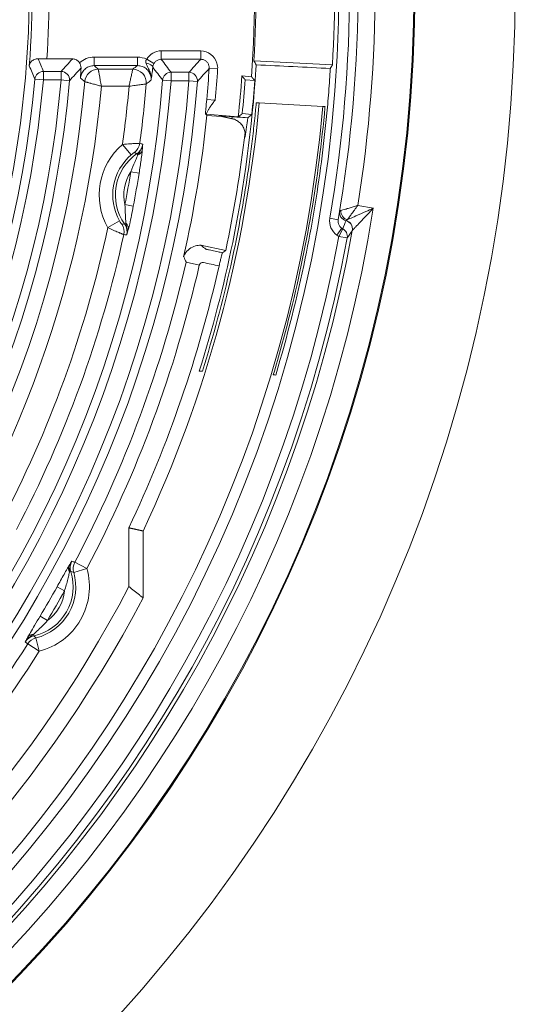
# Model space of a CAD drawing. Header units: inches. Extents: x -2.8 to 15.2, y -6.6 to 17.6.
# Tile 79 of 83: x 14.1 to 15.2, y 11.7 to 14. Entities that reach past the tile are written whole.
import ezdxf

# ---------------------------------------------------------------- set-up
doc = ezdxf.new("R2010")
doc.units = ezdxf.units.IN
doc.header["$MEASUREMENT"] = 0
doc.layers.add('Visible (ANSI)', color=7, linetype='Continuous', lineweight=18)
doc.layers.add('Visible Narrow (ANSI)', color=7, linetype='Continuous', lineweight=18)

msp = doc.modelspace()

# ---------------------------------------------------------------- linework, layer by layer
at = {"layer": 'Visible (ANSI)'}
for p, q in [((14.2016, 13.8909), (14.1422, 13.8909)), ((14.8035, 13.8773), (14.6216, 13.8864)), ((14.2613, 13.8671), (14.2613, 13.8671)), ((14.3411, 13.8671), (14.3411, 13.8671)), ((14.5938, 13.8517), (14.6161, 13.8497)), ((14.2299, 13.8383), (14.2299, 13.8383)), ((14.3725, 13.833), (14.3725, 13.833)), ((14.6237, 13.8408), (14.6014, 13.8427)), ((14.6339, 13.789), (14.6271, 13.789)), ((14.7814, 13.7812), (14.6339, 13.789)), ((14.7863, 13.7807), (14.7814, 13.7812)), ((14.5095, 13.7638), (14.5098, 13.7634)), ((14.5115, 13.7633), (14.5855, 13.7568)), ((14.5465, 13.7575), (14.513, 13.7604)), ((14.5465, 13.7575), (14.541, 13.7593)), ((14.5775, 13.7509), (14.5465, 13.7575)), ((14.5946, 13.7643), (14.6168, 13.7623)), ((14.3509, 13.672), (14.3529, 13.6691)), ((14.3621, 13.6702), (14.3621, 13.6702)), ((14.8202, 13.539), (14.8202, 13.539)), ((14.3334, 13.5069), (14.3334, 13.5069)), ((14.5565, 13.4476), (14.499, 13.4598)), ((14.5024, 13.1689), (14.4952, 13.1689)), ((14.3322, 12.6702), (14.3322, 12.8062)), ((14.3652, 12.7988), (14.3652, 12.6443)), ((14.1979, 12.7049), (14.1949, 12.704))]:
    msp.add_line(p, q, dxfattribs=at)
for radius in [3.5453, 3.3132, 3.311, 3.1369]:
    msp.add_circle((11.6816, 14.0587), radius, dxfattribs=at)
for centre, radius, start, end in [((11.6816, 14.0587), 2.4202, 333.0447, 26.9553), ((11.6816, 14.0587), 3.1813, 350.2324, 9.7676), ((11.6816, 14.0587), 2.9419, 355.9275, 4.0725), ((11.6816, 14.0587), 2.9195, 354.0654, 355.9346), ((11.6816, 14.0587), 2.9278, 354.2295, 355.7705), ((11.6816, 14.0587), 2.9501, 354.2354, 355.7646), ((11.6816, 14.0587), 3.1122, 273.7174, 354.886), ((11.6816, 14.0587), 2.9646, 334.8514, 354.7806), ((11.6816, 14.0587), 2.847, 347.3068, 353.9863), ((11.6816, 14.0587), 2.9391, 348, 353.3927), ((11.6817, 14.0587), 3.2358, 350.6909, 350.6912), ((11.6815, 14.0587), 3.2387, 350.7223, 350.7226), ((11.6816, 14.0587), 3.2359, 350.3791, 350.3793), ((11.6817, 14.0587), 3.2385, 350.4508, 350.4511), ((11.6816, 14.0587), 2.9316, 334.708, 347.2606), ((11.6816, 14.0587), 2.9922, 274.3463, 332.3525), ((11.6816, 14.0587), 3.0335, 273.814, 332.2084)]:
    msp.add_arc(centre, radius, start, end, dxfattribs=at)
for centre, major_axis, ratio, start_param, end_param in [((11.6859, 14.0587), (3.1228, 0), 0.999999, 6.225087, 6.341284), ((11.6762, 14.0587), (-2.9504, 0), 0.999998, 3.083166, 3.200019), ((14.3677, 13.8732), (0.0196, -0.0018), 0.428966, 0.048307, 1.393185), ((11.4968, 10.5359), (-0.2771, -5.2796), 0.744838, 2.294538, 2.296746), ((11.7913, 16.1487), (-0.2192, -4.1773), 0.865826, 1.03954, 1.041969), ((14.2613, 13.8356), (-0.0232, -0.0213), 0.99825, 3.970992, 5.453777), ((14.2613, 13.8356), (0.0205, 0.0239), 0.998561, 0.70857, 2.191718), ((14.3411, 13.8356), (-0.0213, 0.0232), 0.997926, 3.88619, 5.538593), ((14.3411, 13.8356), (0.0189, -0.0252), 0.998302, 0.846334, 2.49915), ((14.8629, 13.7312), (-0.322, 0.0282), 0.004251, 5.84512, 6.300379), ((14.8396, 13.5359), (-0.0194, 0.0032), 0.999217, 0, 0.004987), ((14.8396, 13.5359), (-0.0194, 0.0032), 0.999193, 0, 0.00498)]:
    msp.add_ellipse(centre, major_axis=major_axis, ratio=ratio, start_param=start_param, end_param=end_param, dxfattribs=at)
for points, knots in [([(14.122, 13.8912), (14.1191, 13.8913), (14.1164, 13.8908), (14.1108, 13.8887), (14.1082, 13.8869), (14.1035, 13.8817), (14.1021, 13.8783), (14.1016, 13.8748), (14.1016, 13.8748), (14.1016, 13.8747)], [-0.1198246, -0.1198246, -0.1198246, -0.1198246, -0.0869763, -0.0869763, -0.0484045, -0.0484045, 0, 0, 0.0005343, 0.0005343, 0.0005343, 0.0005343]), ([(14.122, 13.8912), (14.1237, 13.8912), (14.1254, 13.8911), (14.1316, 13.891), (14.1374, 13.8909), (14.1422, 13.8909)], [0.39378057, 0.39378057, 0.39378057, 0.39378057, 0.40781977, 0.40781977, 0.4449341, 0.4449341, 0.4449341, 0.4449341]), ([(14.2016, 13.8909), (14.2042, 13.8909), (14.2068, 13.8904), (14.2116, 13.8884), (14.2137, 13.887), (14.2164, 13.8842), (14.2172, 13.8833), (14.2179, 13.8822)], [0, 0, 0, 0, 0.01978574, 0.01978574, 0.03960293, 0.03960293, 0.04908707, 0.04908707, 0.04908707, 0.04908707]), ([(14.2214, 13.87), (14.2215, 13.8721), (14.2213, 13.8744), (14.2199, 13.8787), (14.2191, 13.8805), (14.2179, 13.8822)], [0, 0, 0, 0, 0.01741035, 0.01741035, 0.03131065, 0.03131065, 0.03131065, 0.03131065]), ([(14.3836, 13.8414), (14.3836, 13.8415), (14.3836, 13.8416), (14.3837, 13.8416), (14.3839, 13.8444), (14.3839, 13.8471), (14.3835, 13.8498), (14.3833, 13.8523), (14.3827, 13.8547), (14.382, 13.8571), (14.3809, 13.861), (14.3793, 13.8647), (14.3776, 13.8683), (14.3756, 13.8725), (14.3735, 13.8766), (14.372, 13.8812)], [0, 0, 0, 0, 0.005236, 0.005236, 0.005236, 0.1966, 0.1966, 0.1966, 0.372077, 0.372077, 0.372077, 0.661985, 0.661985, 0.661985, 1, 1, 1, 1]), ([(14.6269, 13.8774), (14.6267, 13.8738), (14.6265, 13.8703), (14.6175, 13.7323), (14.5995, 13.5986), (14.5519, 13.366), (14.5261, 13.2667), (14.4952, 13.1689)], [0.001, 0.001, 0.001, 0.001, 0.027968, 0.027968, 1.054017, 1.054017, 1.835686, 1.835686, 1.835686, 1.835686]), ([(14.2214, 13.87), (14.2209, 13.8616), (14.2206, 13.8544), (14.2202, 13.8474), (14.2202, 13.8472), (14.2202, 13.8466)], [-0.06204912, -0.06204912, -0.06204912, -0.06204912, 0, 0, 0.00601295, 0.00601295, 0.00601295, 0.00601295]), ([(14.7986, 13.8688), (14.7984, 13.8671), (14.7983, 13.8654), (14.7979, 13.859), (14.7976, 13.8543), (14.7967, 13.8402), (14.796, 13.8308), (14.7939, 13.8026), (14.7923, 13.7838), (14.787, 13.7276), (14.7827, 13.6902), (14.7681, 13.5782), (14.7556, 13.504), (14.7217, 13.3391), (14.6989, 13.2488), (14.6721, 13.1596)], [-2.024912, -2.024912, -2.024912, -2.024912, -2.011806, -2.011806, -1.975926, -1.975926, -1.904172, -1.904172, -1.760694, -1.760694, -1.473874, -1.473874, -0.900944, -0.900944, -0.191553, -0.191553, -0.191553, -0.191553]), ([(14.6271, 13.789), (14.6267, 13.7852), (14.6264, 13.7813), (14.6256, 13.7735), (14.6252, 13.7696), (14.624, 13.7577), (14.6232, 13.7498), (14.6207, 13.726), (14.6188, 13.7102), (14.613, 13.6628), (14.6085, 13.6312), (14.5937, 13.5369), (14.5818, 13.4743), (14.5495, 13.3301), (14.5276, 13.249), (14.5024, 13.1689)], [-2.525228, -2.525228, -2.525228, -2.525228, -2.495882, -2.495882, -2.465578, -2.465578, -2.404971, -2.404971, -2.283758, -2.283758, -2.041336, -2.041336, -1.556466, -1.556466, -0.916823, -0.916823, -0.916823, -0.916823]), ([(14.5115, 13.7633), (14.5115, 13.7633), (14.5115, 13.7633), (14.5119, 13.7644), (14.5123, 13.7654), (14.5132, 13.7675), (14.5137, 13.7685), (14.5146, 13.7704), (14.5151, 13.7714), (14.5161, 13.7732), (14.5166, 13.7741), (14.5176, 13.7758), (14.5181, 13.7767), (14.5191, 13.7783), (14.5196, 13.7791), (14.5207, 13.7807), (14.5212, 13.7815), (14.5223, 13.783), (14.5228, 13.7837), (14.5244, 13.7859), (14.5255, 13.7873), (14.5283, 13.791), (14.53, 13.7931), (14.5318, 13.7953), (14.5318, 13.7954), (14.5319, 13.7954)], [-0.09708396, -0.09708396, -0.09708396, -0.09708396, -0.09696977, -0.09696977, -0.08827735, -0.08827735, -0.07991503, -0.07991503, -0.07185024, -0.07185024, -0.06405365, -0.06405365, -0.05649782, -0.05649782, -0.04915617, -0.04915617, -0.0420022, -0.0420022, -0.03500881, -0.03500881, -0.02138371, -0.02138371, 0, 0, 0.00038915, 0.00038915, 0.00038915, 0.00038915]), ([(14.6665, 13.1603), (14.6798, 13.2046), (14.6921, 13.2492), (14.7438, 13.4532), (14.7714, 13.6153), (14.7862, 13.7794), (14.7862, 13.78), (14.7863, 13.7807)], [-1.628959, -1.628959, -1.628959, -1.628959, -1.276702, -1.276702, -0.027005, -0.027005, -0.022332, -0.022332, -0.022332, -0.022332]), ([(14.5115, 13.7633), (14.5111, 13.7633), (14.5108, 13.7634), (14.5099, 13.7636), (14.5096, 13.7637), (14.5095, 13.7638)], [-5.59484903, -5.59484903, -5.59484903, -5.59484903, -5.56230483, -5.56230483, -5.49720181, -5.49720181, -5.49720181, -5.49720181]), ([(14.5712, 13.7529), (14.5748, 13.7521), (14.5784, 13.7507), (14.5849, 13.747), (14.5879, 13.7447), (14.5931, 13.7394), (14.5954, 13.7363), (14.5989, 13.7297), (14.6001, 13.7261), (14.6016, 13.7188), (14.6019, 13.715), (14.6015, 13.7113)], [-1.072457, -1.072457, -1.072457, -1.072457, -0.787039, -0.787039, -0.501621, -0.501621, -0.216202, -0.216202, 0.069216, 0.069216, 0.354635, 0.354635, 0.354635, 0.354635]), ([(14.5714, 13.7573), (14.5716, 13.7573), (14.5717, 13.7573), (14.5763, 13.7569), (14.5809, 13.7566), (14.5849, 13.7563), (14.5854, 13.7563), (14.5859, 13.7563), (14.5924, 13.7558), (14.5995, 13.7553), (14.6076, 13.7547)], [0.3267092, 0.3267092, 0.3267092, 0.3267092, 0.3293388, 0.3293388, 0.3970317, 0.3970317, 0.3970317, 0.4048871, 0.4048871, 0.5042933, 0.5042933, 0.5042933, 0.5042933]), ([(14.6076, 13.7547), (14.6066, 13.7465), (14.6057, 13.7394), (14.6038, 13.7256), (14.6028, 13.7186), (14.6016, 13.7111), (14.6015, 13.7105), (14.6014, 13.7099)], [0.051856, 0.051856, 0.051856, 0.051856, 0.1050168, 0.1050168, 0.1753247, 0.1753247, 0.1809013, 0.1809013, 0.1809013, 0.1809013]), ([(14.3174, 13.6932), (14.3238, 13.6937), (14.3302, 13.6942), (14.336, 13.6946), (14.3398, 13.6948), (14.3435, 13.695), (14.3466, 13.6952), (14.3493, 13.6953), (14.3516, 13.6954), (14.3533, 13.6955), (14.3548, 13.6956), (14.3559, 13.6956), (14.3566, 13.6957), (14.3571, 13.6957), (14.3573, 13.6957), (14.3574, 13.6957)], [0, 0, 0, 0, 0.319017, 0.319017, 0.319017, 0.534638, 0.534638, 0.534638, 0.722892, 0.722892, 0.722892, 0.888264, 0.888264, 0.888264, 1, 1, 1, 1]), ([(14.3509, 13.672), (14.3543, 13.6743), (14.3573, 13.6774), (14.3595, 13.6809), (14.3614, 13.6839), (14.3628, 13.6872), (14.3636, 13.6906), (14.3639, 13.6916), (14.3641, 13.6926), (14.3642, 13.6936)], [0, 0, 0, 0, 0.4787, 0.4787, 0.4787, 0.884603, 0.884603, 0.884603, 1, 1, 1, 1]), ([(14.6015, 13.7113), (14.6015, 13.7113), (14.6015, 13.7112), (14.6015, 13.7107), (14.6015, 13.7104), (14.6014, 13.7099)], [-0.000404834, -0.000404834, -0.000404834, -0.000404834, 0, 0, 0.005288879, 0.005288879, 0.005288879, 0.005288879]), ([(14.3202, 13.4846), (14.3201, 13.4846), (14.3195, 13.4848), (14.3186, 13.4852), (14.3177, 13.4856), (14.3164, 13.4861), (14.3148, 13.4868), (14.3128, 13.4876), (14.3101, 13.4887), (14.3072, 13.49), (14.3005, 13.4929), (14.2919, 13.4967), (14.2834, 13.5006)], [0, 0, 0, 0, 0.171242, 0.171242, 0.171242, 0.332768, 0.332768, 0.332768, 0.535362, 0.535362, 0.535362, 1, 1, 1, 1]), ([(14.4591, 13.4331), (14.4599, 13.4353), (14.4608, 13.4374), (14.4647, 13.4441), (14.4682, 13.4481), (14.4766, 13.4546), (14.4814, 13.457), (14.4906, 13.4595), (14.4948, 13.46), (14.499, 13.4598)], [-2.094413, -2.094413, -2.094413, -2.094413, -1.942021, -1.942021, -1.594527, -1.594527, -1.250015, -1.250015, -0.976312, -0.976312, -0.976312, -0.976312]), ([(14.499, 13.4598), (14.5035, 13.4561), (14.5073, 13.4533), (14.5107, 13.4509), (14.5108, 13.4508), (14.5109, 13.4507), (14.5109, 13.4507), (14.511, 13.4507), (14.511, 13.4507), (14.511, 13.4506), (14.511, 13.4506), (14.511, 13.4506), (14.511, 13.4506), (14.511, 13.4506), (14.511, 13.4506), (14.511, 13.4506), (14.511, 13.4506), (14.511, 13.4506), (14.511, 13.4506), (14.511, 13.4506), (14.511, 13.4506), (14.5111, 13.4506), (14.5111, 13.4506), (14.5112, 13.4506), (14.5112, 13.4506), (14.5114, 13.4505), (14.5115, 13.4505), (14.512, 13.4504), (14.5125, 13.4503), (14.5134, 13.4501), (14.5139, 13.45), (14.5155, 13.4496), (14.5169, 13.4493), (14.5203, 13.4486), (14.5228, 13.448), (14.5295, 13.4466), (14.5343, 13.4455), (14.5419, 13.4439), (14.5453, 13.4432), (14.5487, 13.4425)], [1.377736, 1.377736, 1.377736, 1.377736, 2.073082, 2.073082, 2.087156, 2.087156, 2.092491, 2.092491, 2.100147, 2.100147, 2.102837, 2.102837, 2.10351, 2.10351, 2.104007, 2.104007, 2.104412, 2.104412, 2.105042, 2.105042, 2.10573, 2.10573, 2.10782, 2.10782, 2.110575, 2.110575, 2.117068, 2.117068, 2.13677, 2.13677, 2.155997, 2.155997, 2.207012, 2.207012, 2.302757, 2.302757, 2.489778, 2.489778, 2.627102, 2.627102, 2.627102, 2.627102]), ([(14.5487, 13.4425), (14.5485, 13.4422), (14.5483, 13.4417), (14.5476, 13.4395), (14.5471, 13.4374), (14.5458, 13.4325), (14.5452, 13.4299), (14.5438, 13.424), (14.543, 13.4206), (14.5418, 13.4154), (14.5414, 13.4139), (14.541, 13.4122)], [0.73393482, 0.73393482, 0.73393482, 0.73393482, 0.74313455, 0.74313455, 0.75823665, 0.75823665, 0.77096606, 0.77096606, 0.78467441, 0.78467441, 0.79169628, 0.79169628, 0.79169628, 0.79169628]), ([(14.4591, 13.4331), (14.4612, 13.4291), (14.463, 13.425), (14.4646, 13.4211), (14.4646, 13.421), (14.4646, 13.4209)], [-0.4050124, -0.4050124, -0.4050124, -0.4050124, 0, 0, 0.009209, 0.009209, 0.009209, 0.009209]), ([(14.6721, 13.1596), (14.6709, 13.1598), (14.6696, 13.1599), (14.6677, 13.1602), (14.6671, 13.1602), (14.6665, 13.1603)], [-0.7276823, -0.7276823, -0.7276823, -0.7276823, -0.3622689, -0.3622689, -0.1813392, -0.1813392, -0.1813392, -0.1813392]), ([(14.2001, 12.7291), (14.1998, 12.7286), (14.1995, 12.728), (14.1992, 12.7275), (14.1978, 12.7243), (14.1969, 12.7208), (14.1966, 12.7173), (14.1962, 12.7131), (14.1966, 12.7089), (14.1979, 12.7049)], [0, 0, 0, 0, 0.0732278, 0.0732278, 0.0732278, 0.4987201, 0.4987201, 0.4987201, 1, 1, 1, 1])]:
    msp.add_open_spline(points, degree=3, knots=knots, dxfattribs=at)
for points, degree in [([(14.7986, 13.8688), (14.7413, 13.8717), (14.6841, 13.8745), (14.6269, 13.8774)], 3), ([(14.5938, 13.8517), (14.5976, 13.8472), (14.6014, 13.8427)], 2), ([(14.6161, 13.8497), (14.6199, 13.8453), (14.6237, 13.8408)], 2), ([(14.5946, 13.7643), (14.5901, 13.7605), (14.5855, 13.7568)], 2), ([(14.6078, 13.7549), (14.6123, 13.7586), (14.6168, 13.7623)], 2), ([(14.5712, 13.7529), (14.571, 13.753), (14.5708, 13.753), (14.5705, 13.7531)], 3), ([(14.6078, 13.7549), (14.6077, 13.7548), (14.6076, 13.7547)], 2), ([(14.3529, 13.6691), (14.3583, 13.6762), (14.3631, 13.6845), (14.3642, 13.6936)], 3), ([(14.3548, 13.6717), (14.3537, 13.6719), (14.3526, 13.6722), (14.3515, 13.6724)], 3), ([(14.5487, 13.4425), (14.5526, 13.445), (14.5565, 13.4476)], 2), ([(14.2001, 12.7291), (14.1959, 12.7215), (14.1947, 12.7125), (14.1949, 12.704)], 3), ([(14.197, 12.7084), (14.1963, 12.7087), (14.1956, 12.709), (14.195, 12.7093)], 3), ([(14.1114, 12.5594), (14.104, 12.5553), (14.0968, 12.5499), (14.0923, 12.5424)], 3)]:
    msp.add_open_spline(points, degree=degree, dxfattribs=at)
for points, weights in [([(14.5098, 13.7634), (14.511, 13.7623), (14.5121, 13.7612)], [1, 1.00000004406, 1.00000001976]), ([(14.513, 13.7604), (14.5125, 13.7608), (14.5121, 13.7612)], [1.00000008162, 1.00000005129, 1.00000001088]), ([(14.3652, 12.6443), (14.3485, 12.6573), (14.3322, 12.6702)], [1.00000000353, 1.00003903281, 1])]:
    msp.add_rational_spline(points, weights, degree=2, dxfattribs=at)
msp.add_rational_spline([(14.3322, 12.8062), (14.3419, 12.804), (14.3516, 12.8019), (14.3549, 12.8011), (14.3583, 12.8004), (14.3618, 12.7996), (14.3652, 12.7988)], [1, 1, 1, 1.00000000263, 1, 0.999999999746, 1.0000000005], degree=2, knots=[0, 0, 0, 1.409996, 1.409996, 1.901943, 1.901943, 2.399352, 2.399352, 2.399352], dxfattribs=at)
at = {"layer": 'Visible Narrow (ANSI)'}
for p, q in [((14.2516, 13.8951), (14.3522, 13.8951)), ((14.2516, 13.8951), (14.2516, 13.8754)), ((14.3522, 13.8951), (14.3522, 13.8754)), ((14.4071, 13.9096), (14.4071, 13.89)), ((14.4071, 13.9096), (14.4984, 13.9096)), ((14.4984, 13.9096), (14.4984, 13.89)), ((14.3522, 13.8754), (14.2516, 13.8754)), ((14.3734, 13.8905), (14.3903, 13.8804)), ((14.4984, 13.89), (14.4071, 13.89)), ((14.1342, 13.8423), (14.1342, 13.862)), ((14.1342, 13.862), (14.1751, 13.862)), ((14.1751, 13.8423), (14.1751, 13.862)), ((14.2613, 13.8671), (14.3411, 13.8671)), ((14.43, 13.8403), (14.43, 13.8599)), ((14.43, 13.8599), (14.4712, 13.8599)), ((14.4712, 13.8403), (14.4712, 13.8599)), ((14.5377, 13.8677), (14.518, 13.869)), ((14.1146, 13.8441), (14.1342, 13.8423)), ((14.1751, 13.8423), (14.1342, 13.8423)), ((14.1751, 13.8423), (14.1947, 13.8406)), ((14.3326, 13.8277), (14.2685, 13.8277)), ((14.43, 13.8403), (14.4104, 13.8418)), ((14.4712, 13.8403), (14.43, 13.8403)), ((14.4908, 13.8387), (14.4712, 13.8403)), ((14.5319, 13.7955), (14.5123, 13.7973)), ((14.541, 13.7593), (14.5705, 13.7531)), ((14.5705, 13.7531), (14.5714, 13.7573)), ((14.3174, 13.6932), (14.3378, 13.6693)), ((14.3364, 13.6296), (14.3559, 13.6265)), ((14.3231, 13.5538), (14.3424, 13.5501)), ((14.8622, 13.552), (14.8982, 13.5456)), ((14.2834, 13.5006), (14.3108, 13.5161)), ((14.3222, 13.5091), (14.325, 13.5111)), ((14.7974, 13.5223), (14.8168, 13.519)), ((14.8349, 13.5168), (14.8349, 13.5168)), ((14.814, 13.4831), (14.8251, 13.4993)), ((14.8183, 13.4805), (14.8272, 13.498)), ((14.8377, 13.4769), (14.8183, 13.4805)), ((14.4953, 13.4139), (14.4646, 13.4209)), ((14.2348, 12.7118), (14.2045, 12.7032)), ((14.2348, 12.7118), (14.207, 12.7265)), ((14.166, 12.6699), (14.1832, 12.6603)), ((14.1265, 12.6015), (14.1434, 12.5915)), ((14.1121, 12.5564), (14.1114, 12.5594)), ((14.1169, 12.5515), (14.1246, 12.521)), ((14.1246, 12.521), (14.098, 12.5377))]:
    msp.add_line(p, q, dxfattribs=at)
for centre, radius, start, end in [((11.6816, 14.0587), 3.1616, 350.2324, 9.7676), ((11.6816, 14.0587), 3.2207, 350.9488, 9.0512), ((11.6816, 14.0587), 2.427, 355.6538, 4.3462), ((11.6816, 14.0587), 2.4663, 356.1003, 3.4649), ((11.6816, 14.0587), 2.8428, 354.7243, 356.1737), ((11.6816, 14.0587), 2.8624, 354.7227, 356.1737), ((11.6816, 14.0587), 2.4424, 275.0408, 354.9592), ((11.6816, 14.0587), 2.4621, 275.0408, 354.9592), ((11.6816, 14.0587), 2.5028, 274.9586, 355.0414), ((11.6816, 14.0587), 2.7374, 274.5434, 355.4566), ((11.6816, 14.0587), 2.5225, 274.9586, 355.0414), ((11.6816, 14.0587), 2.757, 274.5434, 355.4566), ((11.6816, 14.0587), 2.7981, 274.4766, 355.5234), ((11.6816, 14.0587), 2.8178, 274.4766, 355.5234), ((11.6816, 14.0587), 2.5578, 274.9421, 355.0579), ((11.6816, 14.0587), 2.5972, 292.8619, 354.8987), ((11.6816, 14.0587), 2.661, 352.1061, 355.0213), ((11.6816, 14.0587), 2.7003, 352.2742, 355.2055), ((14.417, 13.5763), 0.1536, 130.4437, 209.5563), ((14.417, 13.5763), 0.1221, 130.4437, 209.5563), ((14.417, 13.5763), 0.1162, 124.6552, 215.3448), ((14.417, 13.5763), 0.0966, 146.5163, 193.4837), ((11.6816, 14.0587), 2.6893, 349.1801, 350.8199), ((11.6816, 14.0587), 2.7089, 349.1801, 350.8199), ((11.6816, 14.0587), 3.2572, 189.063, 350.937), ((11.6816, 14.0587), 3.2178, 190.1019, 349.8981), ((11.6816, 14.0587), 2.661, 332.1061, 347.8939), ((11.6816, 14.0587), 2.7003, 332.2742, 347.7258), ((11.6816, 14.0587), 3.2092, 190.4436, 349.5564), ((11.6816, 14.0587), 3.1895, 190.4436, 349.5564), ((14.8362, 13.5155), 0.0393, 235.6005, 242.9436), ((11.6816, 14.0587), 2.8551, 332.1876, 347.0925), ((11.6816, 14.0587), 2.8866, 332.1876, 347.0925), ((14.0871, 12.6699), 0.1536, 284.1473, 15.8527), ((14.0871, 12.6699), 0.1162, 282.4459, 17.5541), ((14.0871, 12.6699), 0.1221, 284.1473, 15.8527), ((11.6816, 14.0587), 2.8462, 329.2058, 330.7942), ((14.0871, 12.6699), 0.0966, 305.7094, 354.2906), ((11.6816, 14.0587), 2.8659, 329.2058, 330.7942), ((11.6816, 14.0587), 2.8551, 312.1876, 327.8124), ((11.6816, 14.0587), 2.8866, 312.1876, 327.8124)]:
    msp.add_arc(centre, radius, start, end, dxfattribs=at)
for centre, major_axis, ratio, start_param, end_param in [((14.35, 13.8306), (-0.0099, -0.0638), 0.877309, 2.893313, 3.277206), ((12.2946, 12.8376), (-0.5986, 2.5874), 0.771072, 4.928822, 4.941493), ((11.6816, 12.5108), (0, -3.1372), 0.866223, 2.016065, 2.026416), ((12.4357, 8.9493), (-0.8547, 6.4229), 0.569031, 5.499443, 5.506641), ((11.6816, 7.0662), (0, -8.4169), 0.553122, 2.51011, 2.516178), ((11.6816, 22.1931), (0, 9.7405), 0.553122, 3.685831, 3.691755), ((14.1342, 13.8423), (0.0182, 0.0075), 0.998396, 1.179367, 2.660959), ((14.1751, 13.8423), (0.0145, -0.0134), 0.997466, 0.660057, 2.314905), ((14.43, 13.8403), (0.0157, 0.0119), 0.997848, 0.924335, 2.413728), ((14.4712, 13.8403), (0.0145, -0.0133), 0.997489, 0.663552, 2.310009), ((12.264, 20.436), (-0.723, -7.9858), 0.577446, 0.652839, 0.659496), ((14.3262, 13.6999), (0.0087, 0.0303), 0.999028, 4.055245, 4.857001), ((-5.9367, -132.4601), (20.2543, 146.1643), 0.043638, 6.275794, 6.276879), ((-38.6289, -111.5249), (52.9766, 125.1982), 0.040937, 6.282567, 6.283743), ((14.3437, 13.6824), (0.0196, -0.0018), 0.741057, 5.267724, 6.218176), ((14.8397, 13.536), (0.0125, -0.0152), 0.998703, 3.861335, 5.353381), ((14.8396, 13.5359), (-0.0194, 0.0032), 0.999217, 0.004987, 1.492778), ((14.8396, 13.5359), (-0.0194, 0.0032), 0.999193, 0.00498, 1.493085), ((14.8591, 13.5327), (-0.0389, 0.0064), 0.019507, 6.249623, 6.283179), ((14.8411, 13.5371), (-0.0114, 0.0161), 0.88157, 0.854564, 2.286927), ((14.886, 13.5593), (-0.0661, -0.0201), 0.000895, 0.302889, 0.667449), ((7.3573, 149.2758), (6.9614, -135.7669), 0.040937, 6.282628, 6.283803), ((14.2895, 13.4913), (0.0022, 0.0314), 0.999028, 4.567777, 5.369533), ((14.3118, 13.5018), (0.019, -0.005), 0.741057, 0.06501, 1.015461), ((14.8302, 13.4978), (0.0113, -0.0161), 0.998528, 0.786154, 2.290262), ((14.8302, 13.4977), (0.0162, -0.0112), 0.999111, 0.42682, 1.931172), ((45.2382, 157.7671), (-30.9583, -144.2769), 0.043638, 0.006306, 0.007392), ((15.2419, 14.2), (0.4157, 0.7014), 0.155087, 3.131331, 3.151242), ((14.8183, 13.4805), (0.0162, -0.0112), 0.999107, 0.425796, 1.706126), ((12.7025, 15.2762), (-1.4647, -3.1431), 0.795059, 1.358984, 1.365095), ((14.2107, 12.709), (-0.0169, 0.0101), 0.75705, 0.066812, 0.98132), ((-55.8114, -119.5438), (70.0471, 132.2571), 0.043611, 0.004846, 0.005966), ((14.2348, 12.7118), (0.0115, 0.0293), 0.999037, 1.460654, 2.222184), ((-17.7653, -118.2846), (31.9634, 130.9895), 0.040796, 6.281986, 6.283227), ((14.1246, 12.521), (0.0196, 0.0246), 0.999037, 0.919409, 1.680938), ((14.115, 12.5433), (-0.0172, 0.0095), 0.75705, 5.301865, 6.216374), ((111.5708, 105.7321), (-97.4585, -93.1759), 0.040796, 6.283144, 6.284385), ((93.6383, 139.3106), (-79.5144, -126.7911), 0.043611, 6.277219, 6.27834)]:
    msp.add_ellipse(centre, major_axis=major_axis, ratio=ratio, start_param=start_param, end_param=end_param, dxfattribs=at)
for points in [[(14.2516, 13.8951), (14.2388, 13.8951), (14.227, 13.8902), (14.2179, 13.8822)], [(14.3734, 13.8904), (14.3803, 13.902), (14.3937, 13.9096), (14.4071, 13.9096)], [(14.2516, 13.8754), (14.2548, 13.8726), (14.2581, 13.8699), (14.2613, 13.8671)], [(14.3411, 13.8671), (14.3448, 13.8699), (14.3485, 13.8726), (14.3522, 13.8754)], [(14.5095, 13.7638), (14.5095, 13.7638), (14.5095, 13.7638), (14.5095, 13.7638)], [(14.3642, 13.6936), (14.364, 13.6896), (14.3637, 13.6852), (14.3632, 13.6796)], [(14.3273, 13.4842), (14.3294, 13.4932), (14.3277, 13.5026), (14.325, 13.5111)], [(14.814, 13.4831), (14.8015, 13.4916), (14.7949, 13.5076), (14.7974, 13.5223)], [(14.8349, 13.5168), (14.8324, 13.5107), (14.8299, 13.5045), (14.8272, 13.498)], [(14.8349, 13.5169), (14.8349, 13.5168), (14.8349, 13.5168), (14.8349, 13.5168)], [(14.3311, 13.4977), (14.3297, 13.4923), (14.3284, 13.4881), (14.3273, 13.4842)], [(14.8496, 13.4943), (14.8496, 13.4943), (14.8496, 13.4943), (14.8496, 13.4943)]]:
    msp.add_open_spline(points, degree=3, dxfattribs=at)
for points, knots in [([(14.4984, 13.9096), (14.5153, 13.9096), (14.5313, 13.8974), (14.5361, 13.8813), (14.5374, 13.8769), (14.538, 13.8722), (14.5377, 13.8677)], [0, 0, 0, 0, 0.784853, 0.784853, 0.784853, 1, 1, 1, 1]), ([(14.2016, 13.8909), (14.2015, 13.8908), (14.2014, 13.8907), (14.2013, 13.8906), (14.1925, 13.881), (14.1838, 13.8715), (14.1751, 13.862)], [-1.012716, -1.012716, -1.012716, -1.012716, -1, -1, -1, 0, 0, 0, 0]), ([(14.2516, 13.8754), (14.248, 13.8754), (14.2445, 13.8748), (14.2411, 13.8736), (14.2378, 13.8725), (14.2346, 13.8707), (14.2319, 13.8685), (14.2291, 13.8663), (14.2267, 13.8636), (14.2248, 13.8606), (14.223, 13.8576), (14.2216, 13.8543), (14.2208, 13.8508), (14.2205, 13.8494), (14.2203, 13.848), (14.2202, 13.8466)], [0, 0, 0, 0, 0.227258, 0.227258, 0.227258, 0.454381, 0.454381, 0.454381, 0.681235, 0.681235, 0.681235, 0.90801, 0.90801, 0.90801, 1, 1, 1, 1]), ([(14.3836, 13.8414), (14.3839, 13.8446), (14.3837, 13.8478), (14.383, 13.8508), (14.3822, 13.8543), (14.3808, 13.8576), (14.379, 13.8606), (14.3771, 13.8636), (14.3747, 13.8663), (14.3719, 13.8685), (14.3692, 13.8707), (14.366, 13.8725), (14.3627, 13.8736), (14.3594, 13.8748), (14.3558, 13.8754), (14.3522, 13.8754)], [0, 0, 0, 0, 0.182225, 0.182225, 0.182225, 0.386362, 0.386362, 0.386362, 0.590645, 0.590645, 0.590645, 0.795246, 0.795246, 0.795246, 1, 1, 1, 1]), ([(14.372, 13.8812), (14.3719, 13.8813), (14.3719, 13.8814), (14.3718, 13.8816), (14.3717, 13.8821), (14.3715, 13.8826), (14.3715, 13.8831), (14.3713, 13.8841), (14.3713, 13.8851), (14.3715, 13.8861), (14.3716, 13.8869), (14.3718, 13.8877), (14.3721, 13.8884), (14.3725, 13.8891), (14.3729, 13.8898), (14.3734, 13.8904)], [0.0000164, 0.0000164, 0.0000164, 0.0000164, 0.0435406, 0.0435406, 0.0435406, 0.2083494, 0.2083494, 0.2083494, 0.5190515, 0.5190515, 0.5190515, 0.7557673, 0.7557673, 0.7557673, 1, 1, 1, 1]), ([(14.3874, 13.8719), (14.3868, 13.8658), (14.3862, 13.8603), (14.3857, 13.8557), (14.3856, 13.8551), (14.3855, 13.8546), (14.3855, 13.854), (14.3852, 13.8518), (14.3849, 13.8499), (14.3847, 13.8481), (14.3843, 13.8457), (14.384, 13.8435), (14.3836, 13.8414)], [0, 0, 0, 0, 0.442639, 0.442639, 0.442639, 0.500275, 0.500275, 0.500275, 0.716454, 0.716454, 0.716454, 1, 1, 1, 1]), ([(14.3903, 13.8804), (14.3886, 13.8776), (14.3877, 13.8746), (14.3874, 13.8722), (14.3874, 13.8721), (14.3874, 13.872), (14.3874, 13.8719)], [0, 0, 0, 0, 0.959346, 0.959346, 0.959346, 1, 1, 1, 1]), ([(14.4071, 13.89), (14.4049, 13.89), (14.4027, 13.8896), (14.4006, 13.8889), (14.3986, 13.8881), (14.3966, 13.887), (14.3949, 13.8857), (14.393, 13.8842), (14.3915, 13.8824), (14.3903, 13.8804)], [0, 0, 0, 0, 0.327351, 0.327351, 0.327351, 0.65432, 0.65432, 0.65432, 1, 1, 1, 1]), ([(14.518, 13.869), (14.5182, 13.8712), (14.518, 13.8734), (14.5174, 13.8756), (14.5168, 13.8777), (14.5158, 13.8797), (14.5146, 13.8816), (14.5133, 13.8834), (14.5117, 13.885), (14.51, 13.8863), (14.5082, 13.8875), (14.5061, 13.8885), (14.504, 13.8892), (14.5022, 13.8897), (14.5003, 13.89), (14.4984, 13.89)], [0, 0, 0, 0, 0.206747, 0.206747, 0.206747, 0.413073, 0.413073, 0.413073, 0.618848, 0.618848, 0.618848, 0.82449, 0.82449, 0.82449, 1, 1, 1, 1]), ([(14.2214, 13.87), (14.2212, 13.8698), (14.221, 13.8696), (14.2209, 13.8694), (14.2122, 13.8598), (14.2034, 13.8502), (14.1947, 13.8406)], [-1.018667, -1.018667, -1.018667, -1.018667, -1, -1, -1, 0, 0, 0, 0]), ([(14.2613, 13.8671), (14.2613, 13.8669), (14.2614, 13.8662), (14.2617, 13.8651), (14.2618, 13.8644), (14.2619, 13.8636), (14.2621, 13.8626), (14.2622, 13.862), (14.2623, 13.8614), (14.2625, 13.8607), (14.2629, 13.8586), (14.2633, 13.8559), (14.2639, 13.8529), (14.264, 13.8525), (14.264, 13.8522), (14.2641, 13.8518), (14.2647, 13.8486), (14.2653, 13.845), (14.266, 13.8412), (14.2668, 13.8369), (14.2677, 13.8323), (14.2685, 13.8277)], [0, 0, 0, 0, 0.179565, 0.179565, 0.179565, 0.286126, 0.286126, 0.286126, 0.348055, 0.348055, 0.348055, 0.543711, 0.543711, 0.543711, 0.567, 0.567, 0.567, 0.770454, 0.770454, 0.770454, 1, 1, 1, 1]), ([(14.3411, 13.8671), (14.3411, 13.8669), (14.341, 13.8663), (14.3407, 13.8652), (14.3406, 13.8645), (14.3403, 13.8635), (14.3401, 13.8622), (14.34, 13.8619), (14.3399, 13.8616), (14.3399, 13.8613), (14.3394, 13.8591), (14.3388, 13.8562), (14.338, 13.8529), (14.338, 13.8527), (14.338, 13.8525), (14.3379, 13.8523), (14.3372, 13.8492), (14.3365, 13.8457), (14.3357, 13.8419), (14.3354, 13.8406), (14.3351, 13.8392), (14.3347, 13.8378), (14.334, 13.8345), (14.3333, 13.8311), (14.3326, 13.8277)], [0, 0, 0, 0, 0.1706036, 0.1706036, 0.1706036, 0.2971188, 0.2971188, 0.2971188, 0.328131, 0.328131, 0.328131, 0.5425837, 0.5425837, 0.5425837, 0.5549636, 0.5549636, 0.5549636, 0.7563994, 0.7563994, 0.7563994, 0.8294726, 0.8294726, 0.8294726, 1, 1, 1, 1]), ([(14.2299, 13.8383), (14.2296, 13.8386), (14.2293, 13.8389), (14.2289, 13.8392), (14.226, 13.8416), (14.2231, 13.8441), (14.2202, 13.8466)], [0, 0, 0, 0, 0.105479, 0.105479, 0.105479, 1, 1, 1, 1]), ([(14.2685, 13.8277), (14.2654, 13.8286), (14.2622, 13.8295), (14.2592, 13.8303), (14.2579, 13.8307), (14.2566, 13.831), (14.2553, 13.8314), (14.2516, 13.8324), (14.248, 13.8334), (14.2449, 13.8342), (14.2445, 13.8343), (14.2442, 13.8344), (14.2438, 13.8345), (14.2409, 13.8353), (14.2383, 13.836), (14.2362, 13.8366), (14.2355, 13.8368), (14.2349, 13.837), (14.2343, 13.8371), (14.2334, 13.8374), (14.2325, 13.8376), (14.2319, 13.8378), (14.2308, 13.8381), (14.2301, 13.8383), (14.2299, 13.8383)], [0, 0, 0, 0, 0.1605782, 0.1605782, 0.1605782, 0.2295482, 0.2295482, 0.2295482, 0.4329938, 0.4329938, 0.4329938, 0.4562816, 0.4562816, 0.4562816, 0.6519299, 0.6519299, 0.6519299, 0.7138578, 0.7138578, 0.7138578, 0.820422, 0.820422, 0.820422, 0.9999999, 0.9999999, 0.9999999, 0.9999999]), ([(14.3725, 13.833), (14.3723, 13.8329), (14.3717, 13.8329), (14.3706, 13.8327), (14.3699, 13.8326), (14.3688, 13.8325), (14.3676, 13.8323), (14.3673, 13.8323), (14.367, 13.8322), (14.3666, 13.8322), (14.3643, 13.8319), (14.3614, 13.8315), (14.3581, 13.8311), (14.3579, 13.831), (14.3577, 13.831), (14.3575, 13.831), (14.3543, 13.8306), (14.3508, 13.8301), (14.347, 13.8296), (14.3424, 13.829), (14.3374, 13.8284), (14.3326, 13.8277)], [0.0000001, 0.0000001, 0.0000001, 0.0000001, 0.170587, 0.170587, 0.170587, 0.2970971, 0.2970971, 0.2970971, 0.3281094, 0.3281094, 0.3281094, 0.5425738, 0.5425738, 0.5425738, 0.5549546, 0.5549546, 0.5549546, 0.756402, 0.756402, 0.756402, 1, 1, 1, 1]), ([(14.3836, 13.8414), (14.3829, 13.8409), (14.3823, 13.8404), (14.3816, 13.8399), (14.3786, 13.8376), (14.3755, 13.8353), (14.3725, 13.833)], [0, 0, 0, 0, 0.184553, 0.184553, 0.184553, 1, 1, 1, 1]), ([(14.5095, 13.7638), (14.5097, 13.7675), (14.5101, 13.7714), (14.5104, 13.7753), (14.511, 13.7823), (14.5117, 13.7898), (14.5123, 13.7973)], [0.6423167, 0.6423167, 0.6423167, 0.6423167, 0.7719001, 0.7719001, 0.7719001, 1, 1, 1, 1]), ([(14.3364, 13.6296), (14.3395, 13.6378), (14.343, 13.6458), (14.3464, 13.6537), (14.348, 13.6572), (14.3495, 13.6607), (14.3508, 13.6639), (14.3516, 13.6658), (14.3523, 13.6675), (14.3529, 13.6691)], [0, 0, 0, 0, 0.590992, 0.590992, 0.590992, 0.853657, 0.853657, 0.853657, 1, 1, 1, 1]), ([(14.3449, 13.6745), (14.3449, 13.6745), (14.3448, 13.6745), (14.3447, 13.6745), (14.3445, 13.6743), (14.3438, 13.6739), (14.343, 13.6733), (14.3424, 13.6729), (14.3418, 13.6724), (14.3411, 13.6719), (14.3403, 13.6713), (14.3394, 13.6706), (14.3385, 13.6699), (14.3383, 13.6697), (14.338, 13.6695), (14.3378, 13.6693)], [0, 0, 0, 0, 0.105178, 0.105178, 0.105178, 0.443185, 0.443185, 0.443185, 0.659326, 0.659326, 0.659326, 0.924199, 0.924199, 0.924199, 1, 1, 1, 1]), ([(14.3632, 13.6796), (14.3629, 13.6773), (14.3627, 13.6746), (14.3623, 13.6717), (14.3618, 13.6671), (14.3611, 13.662), (14.3604, 13.6568), (14.3591, 13.647), (14.3575, 13.6366), (14.3559, 13.6265)], [0, 0, 0, 0, 0.180304, 0.180304, 0.180304, 0.464382, 0.464382, 0.464382, 1, 1, 1, 1]), ([(14.325, 13.5111), (14.325, 13.5136), (14.3249, 13.5166), (14.3247, 13.5197), (14.3245, 13.5245), (14.3241, 13.5297), (14.3238, 13.5348), (14.3235, 13.5411), (14.3232, 13.5475), (14.3231, 13.5538)], [0, 0, 0, 0, 0.220126, 0.220126, 0.220126, 0.570837, 0.570837, 0.570837, 1, 1, 1, 1]), ([(14.3424, 13.5501), (14.341, 13.543), (14.3396, 13.5358), (14.3382, 13.5288), (14.3368, 13.5221), (14.3354, 13.5155), (14.334, 13.5096), (14.333, 13.5052), (14.332, 13.501), (14.3311, 13.4977)], [0, 0, 0, 0, 0.376813, 0.376813, 0.376813, 0.73505, 0.73505, 0.73505, 1, 1, 1, 1]), ([(14.8202, 13.5392), (14.8204, 13.5392), (14.821, 13.5394), (14.822, 13.5398), (14.8223, 13.5398), (14.8226, 13.54), (14.823, 13.5401)], [0, 0, 0, 0, 0.770231, 0.770231, 0.770231, 1, 1, 1, 1]), ([(14.8342, 13.5434), (14.8347, 13.5436), (14.8353, 13.5438), (14.8358, 13.5439), (14.8371, 13.5443), (14.8385, 13.5448), (14.84, 13.5452), (14.843, 13.5461), (14.8462, 13.5471), (14.8495, 13.5481), (14.8525, 13.549), (14.8557, 13.55), (14.859, 13.551), (14.8595, 13.5512), (14.8599, 13.5513), (14.8604, 13.5515), (14.8607, 13.5515), (14.861, 13.5516), (14.8612, 13.5517), (14.8614, 13.5518), (14.8615, 13.5518), (14.8617, 13.5518), (14.8618, 13.5519), (14.862, 13.552), (14.8622, 13.552)], [0, 0, 0, 0, 0.068448, 0.068448, 0.068448, 0.232779, 0.232779, 0.232779, 0.574673, 0.574673, 0.574673, 0.893361, 0.893361, 0.893361, 0.942216, 0.942216, 0.942216, 0.968629, 0.968629, 0.968629, 0.982946, 0.982946, 0.982946, 1, 1, 1, 1]), ([(14.8622, 13.552), (14.8595, 13.5484), (14.8568, 13.5447), (14.8543, 13.5413), (14.8523, 13.5385), (14.8503, 13.5358), (14.8484, 13.5333), (14.8475, 13.5321), (14.8467, 13.5309), (14.8459, 13.5298), (14.8437, 13.5268), (14.8417, 13.5241), (14.8402, 13.522), (14.8393, 13.5208), (14.8385, 13.5198), (14.8379, 13.519)], [0, 0, 0, 0, 0.2634334, 0.2634334, 0.2634334, 0.4747381, 0.4747381, 0.4747381, 0.5764277, 0.5764277, 0.5764277, 0.8448968, 0.8448968, 0.8448968, 0.9997717, 0.9997717, 0.9997717, 0.9997717]), ([(14.8379, 13.519), (14.8395, 13.5197), (14.8414, 13.5205), (14.8435, 13.5214), (14.8477, 13.5232), (14.8526, 13.5254), (14.8576, 13.5276), (14.865, 13.5309), (14.873, 13.5344), (14.881, 13.5379), (14.8866, 13.5404), (14.8922, 13.5429), (14.8979, 13.5455), (14.898, 13.5455), (14.8981, 13.5456), (14.8982, 13.5456)], [0, 0, 0, 0, 0.126081, 0.126081, 0.126081, 0.37631, 0.37631, 0.37631, 0.741918, 0.741918, 0.741918, 0.995797, 0.995797, 0.995797, 1, 1, 1, 1]), ([(14.8982, 13.5456), (14.8981, 13.5455), (14.898, 13.5454), (14.898, 13.5454), (14.8937, 13.5409), (14.8895, 13.5363), (14.8853, 13.5319), (14.8792, 13.5255), (14.8733, 13.5192), (14.8677, 13.5133), (14.8639, 13.5093), (14.8602, 13.5054), (14.857, 13.5021), (14.855, 13.5), (14.8532, 13.4981), (14.8519, 13.4967), (14.8516, 13.4964), (14.8513, 13.4961), (14.8511, 13.4959), (14.8503, 13.495), (14.8497, 13.4944), (14.8496, 13.4943)], [0, 0, 0, 0, 0.003547, 0.003547, 0.003547, 0.217888, 0.217888, 0.217888, 0.526912, 0.526912, 0.526912, 0.738523, 0.738523, 0.738523, 0.873336, 0.873336, 0.873336, 0.901362, 0.901362, 0.901362, 1, 1, 1, 1]), ([(14.3108, 13.5161), (14.3113, 13.5153), (14.3118, 13.5144), (14.3123, 13.5136), (14.3128, 13.5127), (14.3134, 13.5119), (14.3139, 13.5111), (14.3143, 13.5106), (14.3146, 13.5101), (14.3149, 13.5097), (14.3151, 13.5094), (14.3153, 13.5091), (14.3154, 13.509), (14.3155, 13.5088), (14.3156, 13.5088), (14.3156, 13.5088)], [0, 0, 0, 0, 0.228481, 0.228481, 0.228481, 0.487389, 0.487389, 0.487389, 0.684986, 0.684986, 0.684986, 0.838544, 0.838544, 0.838544, 1, 1, 1, 1]), ([(14.3273, 13.4842), (14.3276, 13.4858), (14.3278, 13.4874), (14.3279, 13.4891), (14.3281, 13.4926), (14.3277, 13.4962), (14.3268, 13.4996), (14.3258, 13.503), (14.3242, 13.5062), (14.3222, 13.5091)], [0, 0, 0, 0, 0.186333, 0.186333, 0.186333, 0.593109, 0.593109, 0.593109, 1, 1, 1, 1]), ([(14.8168, 13.519), (14.8164, 13.5168), (14.8164, 13.5145), (14.8168, 13.5123), (14.8172, 13.5101), (14.8179, 13.508), (14.819, 13.5061), (14.82, 13.5041), (14.8215, 13.5023), (14.8231, 13.5009), (14.8237, 13.5003), (14.8244, 13.4998), (14.8251, 13.4993)], [0, 0, 0, 0, 0.296423, 0.296423, 0.296423, 0.592683, 0.592683, 0.592683, 0.888549, 0.888549, 0.888549, 1, 1, 1, 1]), ([(14.8379, 13.519), (14.8375, 13.5187), (14.8372, 13.5185), (14.8369, 13.5183), (14.8358, 13.5175), (14.8351, 13.517), (14.8349, 13.5169)], [0, 0, 0, 0, 0.209875, 0.209875, 0.209875, 1, 1, 1, 1]), ([(14.504, 13.4199), (14.5037, 13.4199), (14.5033, 13.42), (14.503, 13.42), (14.5021, 13.42), (14.5012, 13.4198), (14.5004, 13.4195), (14.4996, 13.4192), (14.4988, 13.4188), (14.4981, 13.4183), (14.4974, 13.4177), (14.4968, 13.417), (14.4963, 13.4163), (14.4959, 13.4156), (14.4955, 13.4147), (14.4953, 13.4139)], [0, 0, 0, 0, 0.087082, 0.087082, 0.087082, 0.315234, 0.315234, 0.315234, 0.543391, 0.543391, 0.543391, 0.771701, 0.771701, 0.771701, 1, 1, 1, 1]), ([(14.504, 13.4199), (14.5041, 13.4199), (14.5042, 13.4199), (14.5043, 13.4199), (14.5044, 13.4198), (14.5045, 13.4198), (14.5046, 13.4198), (14.5168, 13.4173), (14.529, 13.4147), (14.541, 13.4122)], [0, 0, 0, 0, 0.021527, 0.021527, 0.021527, 0.043921, 0.043921, 0.043921, 3.013424, 3.013424, 3.013424, 3.013424]), ([(14.166, 12.6699), (14.1714, 12.6795), (14.1768, 12.6894), (14.182, 12.6985), (14.1845, 12.703), (14.187, 12.7074), (14.1892, 12.7113), (14.1907, 12.7139), (14.1921, 12.7162), (14.1933, 12.7182)], [0, 0, 0, 0, 0.553008, 0.553008, 0.553008, 0.822666, 0.822666, 0.822666, 1, 1, 1, 1]), ([(14.1933, 12.7182), (14.1959, 12.7226), (14.198, 12.7259), (14.2, 12.729), (14.2, 12.7291), (14.2, 12.7291), (14.2001, 12.7291)], [0, 0, 0, 0, 0.989398, 0.989398, 0.989398, 1, 1, 1, 1]), ([(14.1949, 12.704), (14.1944, 12.7023), (14.1939, 12.7004), (14.1934, 12.6985), (14.1926, 12.6951), (14.1917, 12.6914), (14.1908, 12.6877), (14.1885, 12.6786), (14.1861, 12.6693), (14.1832, 12.6603)], [0, 0, 0, 0, 0.142878, 0.142878, 0.142878, 0.391219, 0.391219, 0.391219, 1, 1, 1, 1]), ([(14.0983, 12.5537), (14.0999, 12.5566), (14.1019, 12.5601), (14.1042, 12.5639), (14.1071, 12.569), (14.1105, 12.5747), (14.1139, 12.5805), (14.1181, 12.5874), (14.1223, 12.5945), (14.1265, 12.6015)], [0, 0, 0, 0, 0.251055, 0.251055, 0.251055, 0.590688, 0.590688, 0.590688, 1, 1, 1, 1]), ([(14.1434, 12.5915), (14.1386, 12.5861), (14.1335, 12.5809), (14.1283, 12.5758), (14.1246, 12.5723), (14.1209, 12.5687), (14.1175, 12.5654), (14.1153, 12.5633), (14.1132, 12.5612), (14.1114, 12.5594)], [0, 0, 0, 0, 0.463782, 0.463782, 0.463782, 0.793323, 0.793323, 0.793323, 1, 1, 1, 1]), ([(14.1121, 12.5564), (14.1084, 12.5556), (14.1048, 12.554), (14.1016, 12.5519), (14.0987, 12.55), (14.096, 12.5475), (14.0939, 12.5447), (14.0933, 12.544), (14.0928, 12.5432), (14.0923, 12.5424)], [0, 0, 0, 0, 0.461266, 0.461266, 0.461266, 0.887374, 0.887374, 0.887374, 1, 1, 1, 1]), ([(14.0923, 12.5424), (14.0923, 12.5424), (14.0923, 12.5425), (14.0923, 12.5425), (14.094, 12.5458), (14.0959, 12.5493), (14.0983, 12.5537)], [0, 0, 0, 0, 0.010602, 0.010602, 0.010602, 1, 1, 1, 1])]:
    msp.add_open_spline(points, degree=3, knots=knots, dxfattribs=at)

doc.saveas('drawing.dxf')
